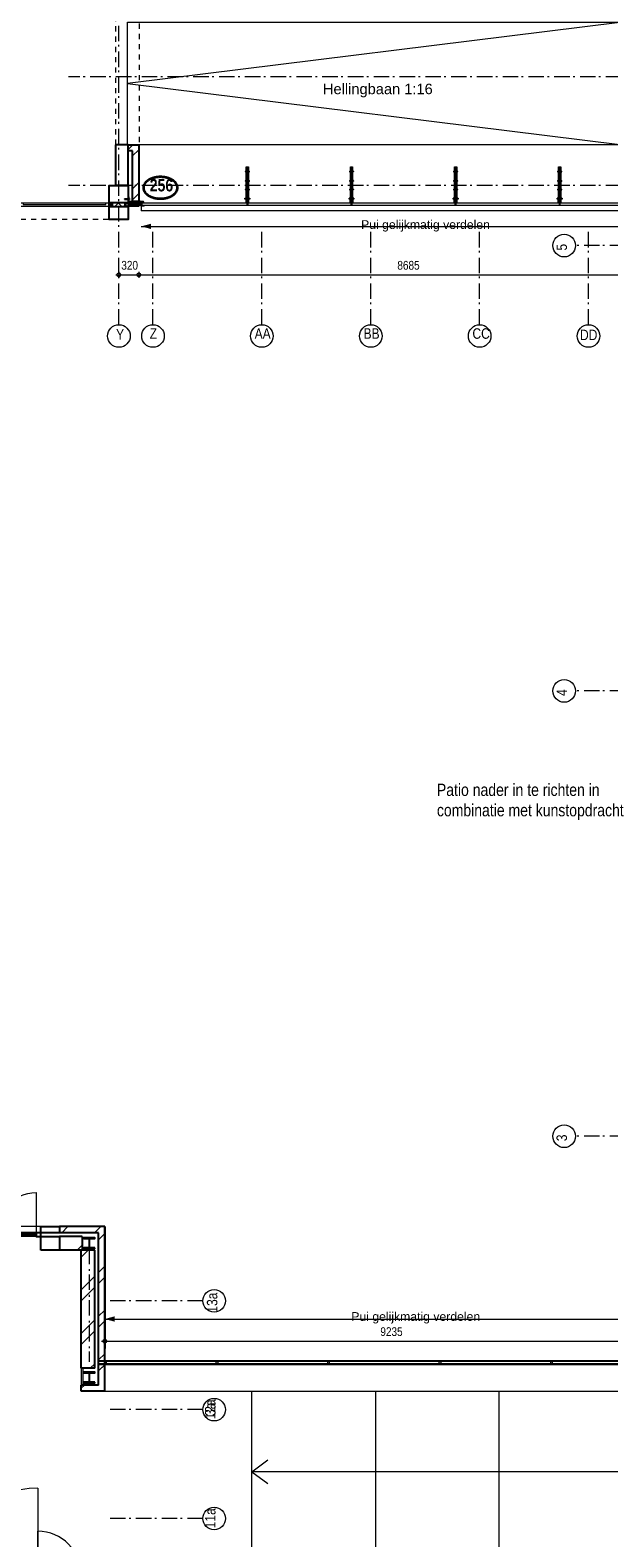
# Model space of a CAD drawing. Header units: millimetres. Extents: x 18442 to 242186, y -49554 to 63508.
# Tile 88 of 175: x 199111 to 208464, y -32851 to -8475. Entities that reach past the tile are written whole.
import ezdxf
from ezdxf.enums import TextEntityAlignment as Align

# ---------------------------------------------------------------- set-up
doc = ezdxf.new("R2010")
doc.units = ezdxf.units.MM
doc.header["$LTSCALE"] = 400
doc.header["$PDMODE"] = 1
doc.header["$PDSIZE"] = 15
for name, pattern in [('STYLE_01', [0.416641, 0.208282, -0.208359]), ('STYLE_02', [0.694427, 0.486069, -0.208359]), ('STYLE_06', [1.041641, 0.625, -0.208282, 0.069427, -0.138931]), ('STYLE_21', [0.138889, 0.069444, -0.069444])]:
    doc.linetypes.add(name, pattern=pattern)
for name, color, linetype, lineweight in [('Buitenkozijnen', 140, 'Continuous', 15), ('Detailaanduiding', 5, 'Continuous', 70), ('Dimension-Buitengevel', 92, 'Continuous', 25), ('Interieur-vaste inrichting', 140, 'Continuous', 15), ('Lijn-afbreek', 140, 'STYLE_06', 15), ('Lijn-stramien', 92, 'STYLE_06', 9), ('mat-baksteen', 5, 'Continuous', 25), ('mat-bekleding-vert', 43, 'Continuous', 9), ('mat-beton (ihwg)', 5, 'Continuous', 25), ('mat-glas-hor', 140, 'Continuous', 15), ('mat-glas-vert', 140, 'Continuous', 15), ('mat-isolatie', 140, 'Continuous', 15), ('mat-multiplex-vert', 140, 'Continuous', 15), ('mat-naaldhout', 140, 'Continuous', 15), ('mat-staal', 5, 'Continuous', 25), ('mat-staal_zink', 140, 'Continuous', 15), ('None', 7, 'Continuous', 9), ('Tekst', 140, 'Continuous', 15)]:
    doc.layers.add(name, color=color, linetype=linetype, lineweight=lineweight)
doc.styles.add('Abadi MT Condensed Light', font='txt', dxfattribs={"height": 176.388889})
doc.styles.add('Arial', font='arial.ttf', dxfattribs={"height": 176.388889})
doc.styles.add('Arial Narrow', font='ARIALN.TTF', dxfattribs={"height": 211.666667})
doc.styles.add('Arial Narrow (bold)', font='ARIALNB.TTF', dxfattribs={"height": 172.861111})
doc.styles.get("Standard").update_dxf_attribs({"font": 'arial.ttf'})

# ---------------------------------------------------------------- blocks, each defined once
blk = doc.blocks.new('*X460')
at = {"layer": 'None', "lineweight": 9}
for p, q in [((20541, -22062), (20652, -21950)), ((20541, -22592), (20761, -22372)), ((20541, -22769), (20761, -22549)), ((20541, -23300), (20761, -23080)), ((20541, -23476), (20761, -23256)), ((20688, -23860), (20761, -23787))]:
    blk.add_line(p, q, dxfattribs=at)
blk = doc.blocks.new('*U937')
at = {"layer": 'None', "color": 43, "linetype": 'Continuous', "lineweight": 9}
for p, q in [((23301, -25533), (23560, -25341)), ((29291, -25533), (23301, -25533)), ((23301, -25533), (23560, -25724))]:
    blk.add_line(p, q, dxfattribs=at)
blk = doc.blocks.new('*U938')
at = {"layer": 'None', "color": 43, "linetype": 'Continuous', "lineweight": 9}
for points in [[(23301, -24233), (25298, -24233), (25298, -26833), (23301, -26833)], [(27294, -24233), (29291, -24233), (29291, -26833), (27294, -26833)]]:
    blk.add_lwpolyline(points, close=True, dxfattribs=at)
at = {"layer": 'None', "color": 7}
blk.add_blockref('*U937', (0, 0), dxfattribs=at)
blk = doc.blocks.new('Kolom 380x300')
at = {"layer": 'mat-beton (ihwg)', "lineweight": 25}
for points in [[(-126, 150), (94, 150), (94, -150), (-126, -150)], [(154, 150), (254, 150), (254, -150), (154, -150)]]:
    blk.add_lwpolyline(points, close=True, dxfattribs=at)
blk = doc.blocks.new('*X1043')
at = {"layer": 'None', "lineweight": 9}
blk.add_line((20476, -21950), (20556, -21870), dxfattribs=at)
blk = doc.blocks.new('*X1044')
at = {"layer": 'None', "lineweight": 9}
for p, q in [((20226, -21670), (20326, -21570)), ((20756, -21670), (20856, -21570))]:
    blk.add_line(p, q, dxfattribs=at)
blk = doc.blocks.new('*X1178')
at = {"layer": 'None', "lineweight": 9}
for p, q in [((20821, -21782), (20921, -21682)), ((20821, -22312), (20921, -22212)), ((20821, -22489), (20921, -22389)), ((20821, -23020), (20921, -22920)), ((20821, -23196), (20921, -23096)), ((20821, -23727), (20921, -23627)), ((20853, -23872), (20921, -23803))]:
    blk.add_line(p, q, dxfattribs=at)
blk = doc.blocks.new('*X1196')
at = {"layer": 'None', "lineweight": 9}
for p, q in [((20821, -21782), (20921, -21682)), ((20821, -22312), (20921, -22212)), ((20821, -22489), (20921, -22389)), ((20821, -23020), (20921, -22920)), ((20821, -23196), (20921, -23096)), ((20821, -23727), (20921, -23627)), ((20821, -23903), (20921, -23803))]:
    blk.add_line(p, q, dxfattribs=at)
blk = doc.blocks.new('*X1197')
at = {"layer": 'None', "lineweight": 9}
for p, q in [((20821, -21782), (20921, -21682)), ((20821, -22312), (20921, -22212)), ((20821, -22489), (20921, -22389)), ((20821, -23020), (20921, -22920)), ((20821, -23196), (20921, -23096)), ((20821, -23727), (20921, -23627)), ((20853, -23872), (20921, -23803))]:
    blk.add_line(p, q, dxfattribs=at)
blk = doc.blocks.new('*X1226')
at = {"layer": 'None', "lineweight": 9}
for p, q in [((20821, -21782), (20921, -21682)), ((20821, -22312), (20921, -22212)), ((20821, -22489), (20921, -22389)), ((20821, -23020), (20921, -22920)), ((20821, -23196), (20921, -23096)), ((20821, -23727), (20921, -23627)), ((20853, -23872), (20921, -23803))]:
    blk.add_line(p, q, dxfattribs=at)
blk = doc.blocks.new('*X1265')
at = {"layer": 'None', "lineweight": 25}
for p, q in [((-65, 76), (-56, 86)), ((56, -86), (65, -76))]:
    blk.add_line(p, q, dxfattribs=at)
at = {"layer": 'None', "lineweight": 9}
for p, q in [((-3, -3), (3, 3)), ((76, 76), (86, 86)), ((-86, -86), (-76, -76))]:
    blk.add_line(p, q, dxfattribs=at)
blk = doc.blocks.new('*U1266')
at = {"layer": 'None', "color": 92, "linetype": 'Continuous', "lineweight": 25, "flags": 128}
blk.add_lwpolyline([(90, -76), (18, -76, -0.4142136), (3, -61), (3, 61, -0.4142136), (18, 76), (90, 76), (90, 85.5), (-90, 85.5), (-90, 76), (-18, 76, -0.4142136), (-3, 61), (-3, -61, -0.4142136), (-18, -76), (-90, -76), (-90, -85.5), (90, -85.5)], format="xyb", close=True, dxfattribs=at)
at = {"layer": 'None', "color": 92}
blk.add_blockref('*X1265', (0, 0), dxfattribs=at)
blk = doc.blocks.new('*U1059')
at = {"layer": 'Buitenkozijnen', "lineweight": 15}
for p, q in [((-1460, 60), (-1460, 0)), ((0, 60), (-1460, 60)), ((0, 0), (-1460, 0)), ((0, 60), (0, 0))]:
    blk.add_line(p, q, dxfattribs=at)
blk = doc.blocks.new('Gevelpui best vlucht 1460')
at = {"layer": 'Buitenkozijnen', "color": 140, "linetype": 'Continuous', "lineweight": 15}
for p, q in [((-1380, -650), (-1380, 0)), ((-80, -650), (-80, 0))]:
    blk.add_line(p, q, dxfattribs=at)
at = {"layer": 'Buitenkozijnen', "color": 43, "linetype": 'Continuous', "lineweight": 9}
blk.add_line((0, -100), (-1460, -100), dxfattribs=at)
at = {"layer": 'Buitenkozijnen', "color": 92, "lineweight": 25}
for points in [[(-1380, 60), (-1380, 0), (-1460, 0), (-1460, 60)], [(0, 60), (0, 0), (-80, 0), (-80, 60)]]:
    blk.add_lwpolyline(points, close=True, dxfattribs=at)
at = {"layer": 'Buitenkozijnen', "color": 92, "linetype": 'Continuous', "lineweight": 25}
for points in [[(-1380, 30), (-730, 30), (-730, 0), (-1380, 0)], [(-730, 30), (-80, 30), (-80, 0), (-730, 0)]]:
    blk.add_lwpolyline(points, close=True, dxfattribs=at)
at = {"layer": 'Buitenkozijnen', "color": 140, "linetype": 'Continuous', "lineweight": 15}
for centre, start, end in [((-1380, 0), 270, 0), ((-80, 0), 180, 270)]:
    blk.add_arc(centre, 650, start, end, dxfattribs=at)
at = {"layer": 'Buitenkozijnen'}
blk.add_blockref('*U1059', (0, 0), dxfattribs=at)
blk = doc.blocks.new('*X1377')
at = {"layer": 'None', "lineweight": 5}
for p, q in [((20991, -5030), (21002, -5020)), ((21083, -5080), (21143, -5020)), ((21224, -5080), (21284, -5020))]:
    blk.add_line(p, q, dxfattribs=at)
at = {"layer": 'None', "lineweight": 13}
for p, q in [((20998, -5020), (21058, -5080)), ((21140, -5020), (21200, -5080)), ((21281, -5020), (21301, -5040))]:
    blk.add_line(p, q, dxfattribs=at)
blk = doc.blocks.new('*U1378')
at = {"layer": 'mat-isolatie', "lineweight": 15}
blk.add_lwpolyline([(21301, -5080), (20991, -5080), (20991, -5020), (21301, -5020)], close=True, dxfattribs=at)
at = {"layer": 'None', "color": 92, "linetype": 'Continuous', "lineweight": 25}
for points in [[(21039, -5080), (20991, -5080), (20991, -5020), (21039, -5020)], [(21301, -5080), (21253, -5080), (21253, -5020), (21301, -5020)]]:
    blk.add_lwpolyline(points, close=True, dxfattribs=at)
at = {"layer": 'mat-isolatie'}
blk.add_blockref('*X1377', (0, 0), dxfattribs=at)
blk = doc.blocks.new('*U1379')
at = {"layer": 'mat-beton (ihwg)', "lineweight": 25}
blk.add_lwpolyline([(21301, -4740), (21301, -5020), (20991, -5020), (20991, -4740)], close=True, dxfattribs=at)
at = {"layer": 'None', "color": 92, "linetype": 'Continuous', "lineweight": 5}
blk.add_point((21146, -5040), dxfattribs=at)
blk = doc.blocks.new('*U1380')
at = {"layer": 'mat-beton (ihwg)', "lineweight": 25}
blk.add_lwpolyline([(21301, -5080), (21301, -5290), (20991, -5290), (20991, -5080)], close=True, dxfattribs=at)
at = {"layer": 'mat-beton (ihwg)', "color": 8}
blk.add_blockref('*U1379', (0, 0), dxfattribs=at)
at = {"layer": 'None', "color": 7}
blk.add_blockref('*U1378', (0, 0), dxfattribs=at)
blk = doc.blocks.new('*U337')
at = {"layer": 'None', "color": 8, "linetype": 'Continuous', "lineweight": 5, "flags": 128}
blk.add_lwpolyline([(0, 0, 0.46217), (3, 3), (1, 17, -0.46217), (3, 20, -0.46217), (6, 17), (4, 3, 0.46217), (6, 0, 0.46217), (9, 3), (7, 17, -0.46217), (10, 20, -0.46217), (12, 17), (10, 3, 0.46217), (13, 0, 0.46217), (16, 3), (14, 17, -0.46217), (16, 20, -0.46217), (19, 17), (17, 3, 0.46217), (19, 0, 0.46217)], format="xyb", dxfattribs=at)
blk = doc.blocks.new('*U338')
at = {"layer": 'mat-multiplex-vert', "lineweight": 15}
blk.add_lwpolyline([(1440, -40), (1452, -40), (1452, -100), (1440, -100)], close=True, dxfattribs=at)
at = {"layer": 'mat-naaldhout', "lineweight": 15}
for points in [[(1452, -40), (1472, -40), (1472, -60), (1452, -60)], [(1452, -80), (1472, -80), (1472, -100), (1452, -100)]]:
    blk.add_lwpolyline(points, close=True, dxfattribs=at)
blk = doc.blocks.new('*U339')
at = {"layer": 'None', "color": 8, "linetype": 'Continuous', "lineweight": 5, "flags": 128}
blk.add_lwpolyline([(0, 0, 0.46217), (3, 3), (1, 17, -0.46217), (3, 20, -0.46217), (6, 17), (4, 3, 0.46217), (6, 0, 0.46217), (9, 3), (7, 17, -0.46217), (10, 20, -0.46217), (12, 17), (10, 3, 0.46217), (13, 0, 0.46217), (16, 3), (14, 17, -0.46217), (16, 20, -0.46217), (19, 17), (17, 3, 0.46217), (19, 0, 0.46217)], format="xyb", dxfattribs=at)
blk = doc.blocks.new('*X340')
at = {"layer": 'None', "lineweight": 5}
blk.add_line((0, -100), (0, -40), dxfattribs=at)
blk = doc.blocks.new('*U341')
at = {"layer": 'mat-multiplex-vert', "lineweight": 15}
blk.add_lwpolyline([(-12, -40), (0, -40), (0, -100), (-12, -100)], close=True, dxfattribs=at)
at = {"layer": 'mat-naaldhout', "lineweight": 15}
for points in [[(-32, -40), (-12, -40), (-12, -60), (-32, -60)], [(-32, -80), (-12, -80), (-12, -100), (-32, -100)]]:
    blk.add_lwpolyline(points, close=True, dxfattribs=at)
at = {"layer": 'mat-multiplex-vert'}
blk.add_blockref('*X340', (0, 0), dxfattribs=at)
blk = doc.blocks.new('*U342')
at = {"layer": 'mat-glas-hor', "lineweight": 15}
blk.add_lwpolyline([(54, -94), (1386, -94), (1386, -74), (54, -74)], close=True, dxfattribs=at)
at = {"layer": 'None', "color": 8, "lineweight": 5}
blk.add_lwpolyline([(1440, -40), (1440, -100), (0, -100), (0, -40)], close=True, dxfattribs=at)
blk = doc.blocks.new('Pui patio')
at = {"layer": 'None', "color": 255, "linetype": 'Continuous', "lineweight": 9}
for points in [[(-32, -100), (0, -100), (0, -40), (-32, -40)], [(1440, -40), (1472, -40), (1472, -100), (1440, -100)]]:
    blk.add_lwpolyline(points, close=True, dxfattribs=at)
at = {"layer": 'mat-staal', "color": 8, "rotation": 90}
blk.add_blockref('*U339', (-12, -80), dxfattribs=at)
at = {"layer": 'mat-staal', "color": 8, "xscale": -1, "rotation": 270}
blk.add_blockref('*U337', (1452, -80), dxfattribs=at)
at = {"layer": 'None', "color": 7}
for name in ['*U341', '*U342', '*U338']:
    blk.add_blockref(name, (0, 0), dxfattribs=at)
blk = doc.blocks.new('*X1381')
at = {"layer": 'None', "lineweight": 9}
for p, q in [((21301, -4155), (21376, -4080)), ((21371, -4261), (21471, -4161)), ((21371, -4792), (21471, -4692)), ((21371, -4968), (21471, -4868))]:
    blk.add_line(p, q, dxfattribs=at)
blk = doc.blocks.new('*U1673')
at = {"layer": 'Dimension-Buitengevel', "color": 43, "insert": (21189, -5958), "char_height": 141.1, "attachment_point": 1, "style": 'Abadi MT Condensed Light'}
blk.add_mtext('320', dxfattribs=at)
blk = doc.blocks.new('*U1677')
at = {"layer": 'Dimension-Buitengevel', "color": 43, "insert": (25376, -23198), "char_height": 141.1, "attachment_point": 1, "style": 'Abadi MT Condensed Light'}
blk.add_mtext('9235', dxfattribs=at)
blk = doc.blocks.new('Taatsdeur 2100')
at = {"layer": 'None', "color": 43, "linetype": 'Continuous', "lineweight": 9}
for p, q in [((1400, 1380), (1400, -720)), ((1400, -1420), (1400, 680))]:
    blk.add_line(p, q, dxfattribs=at)
at = {"layer": 'None', "color": 140, "linetype": 'Continuous', "lineweight": 15}
blk.add_lwpolyline([(0, 0), (2100, 0), (2100, -40), (0, -40)], close=True, dxfattribs=at)
at = {"layer": 'None', "color": 92, "linetype": 'Continuous', "lineweight": 25}
blk.add_circle((1400, -20), 20, dxfattribs=at)
at = {"layer": 'None', "color": 43, "lineweight": 9}
for radius, start, end in [(1400, 90, 180), (700, 0, 90), (1400, 180, 270), (700, 270, 0)]:
    blk.add_arc((1400, -20), radius, start, end, dxfattribs=at)
blk = doc.blocks.new('*U1766')
at = {"layer": 'Lijn-afbreek', "lineweight": 5}
for p, q in [((3497, -24360), (18647, -31210)), ((18647, -24360), (3497, -31210))]:
    blk.add_line(p, q, dxfattribs=at)
at = {"layer": 'Lijn-afbreek', "color": 140, "lineweight": 15}
blk.add_lwpolyline([(3497, -24360), (18647, -24360), (18647, -31210), (3497, -31210)], close=True, dxfattribs=at)
blk = doc.blocks.new('*U1767')
at = {"layer": 'Interieur-vaste inrichting', "linetype": 'STYLE_01', "lineweight": 15}
for p, q in [((11342, -25232), (11334, -24532)), ((11245, -25333), (11237, -24733)), ((11879, -25245), (11879, -25245)), ((17380, -26370), (17739, -25889)), ((17297, -26313), (16908, -26897)), ((17326, -26454), (16993, -26953)), ((17907, -27641), (18300, -27188)), ((17917, -27782), (18441, -27177)), ((4406, -31074), (3719, -30938)), ((4426, -30976), (3935, -30879))]:
    blk.add_line(p, q, dxfattribs=at)
at = {"layer": 'Interieur-vaste inrichting', "lineweight": 15}
blk.add_line((18360, -27108), (18722, -26629), dxfattribs=at)
at = {"layer": 'Interieur-vaste inrichting', "linetype": 'STYLE_01', "lineweight": 15}
for centre, radius, start, end in [((11374, -34532), 10000, 90.2282, 100.1828), ((11374, -34532), 10000, 82.6511, 90.1916), ((11374, -34532), 10000, 72.8011, 82.6511), ((10755, -31518), 6925, 99.5607, 157.9713), ((11374, -34532), 9800, 90.8011, 100.1828), ((10755, -31518), 6725, 99.5607, 157.9713), ((11534, -35149), 10548, 56.9219, 74.7458), ((11374, -34532), 9200, 72.7658, 90.8011), ((11374, -34532), 9300, 82.6511, 90.1916), ((11374, -34532), 9300, 72.8011, 82.6511), ((11534, -35149), 9748, 49.0906, 74.7618), ((11534, -35149), 9848, 56.9219, 74.7458), ((17380, -26370), 614, 325.2373, 53.2186), ((11534, -35149), 10548, 49.0906, 56.8833), ((11860, -34709), 9900, 49.4286, 56.4898), ((18360, -27108), 614, 52.8569, 140.8381), ((11534, -35149), 9848, 49.6725, 56.3295), ((12002, -32162), 8324, 157.0911, 161.0704), ((12002, -32162), 8124, 157.0911, 161.0704), ((13686, -32905), 10159, 160.1976, 168.8398), ((13686, -32905), 9959, 160.1976, 168.2644), ((13686, -32905), 9959, 168.2644, 168.2702), ((13686, -32905), 9859, 168.2586, 168.2702), ((13686, -32905), 9459, 168.234, 168.8398)]:
    blk.add_arc(centre, radius, start, end, dxfattribs=at)
at = {"layer": 'Interieur-vaste inrichting'}
blk.add_blockref('Taatsdeur 2100', (18441, -27177), dxfattribs=at)
at = {"layer": 'Interieur-vaste inrichting', "xscale": -1}
blk.add_blockref('Taatsdeur 2100', (3719, -30898), dxfattribs=at)
at = {"layer": 'None', "color": 7}
blk.add_blockref('*U1766', (0, 0), dxfattribs=at)
at = {"layer": 'Tekst', "color": 140, "insert": (3613, -24455), "char_height": 169.33, "width": 3574.5, "attachment_point": 1, "style": 'Arial'}
blk.add_mtext('exacte vorm gebogen wand n.t.b.', dxfattribs=at)
blk = doc.blocks.new('*U1916')
at = {"layer": 'None', "color": 8, "lineweight": 5}
for p, q in [((21475, -5014), (21515, -5036)), ((21515, -5014), (21475, -5036))]:
    blk.add_line(p, q, dxfattribs=at)
blk.add_lwpolyline([(21475, -5014), (21515, -5014), (21515, -5036), (21475, -5036)], close=True, dxfattribs=at)
blk = doc.blocks.new('*X1917')
at = {"layer": 'None', "lineweight": 25}
for p, q in [((-16, 126), (-6, 136)), ((47, -94), (57, -84))]:
    blk.add_line(p, q, dxfattribs=at)
at = {"layer": 'None', "lineweight": 9}
blk.add_line((-16, -16), (-6, -6), dxfattribs=at)
blk = doc.blocks.new('*U1918')
at = {"layer": 'None', "color": 92, "linetype": 'Continuous', "lineweight": 25, "flags": 128}
blk.add_lwpolyline([(-15.6, -94.5), (-15.6, 155.5), (-13.1, 155.5, -0.4142136), (-5.6, 148), (-5.6, -69.5, 0.4142136), (9.4, -84.5), (66.9, -84.5, -0.4142136), (74.4, -92), (74.4, -94.5)], format="xyb", close=True, dxfattribs=at)
at = {"layer": 'None', "color": 92}
blk.add_blockref('*X1917', (0, 0), dxfattribs=at)
blk = doc.blocks.new('*X1919')
at = {"layer": 'None', "lineweight": 9}
blk.add_line((21521, -5066), (21525, -5062), dxfattribs=at)
blk = doc.blocks.new('ba-bout glaszwaard')
at = {"layer": 'None', "color": 8, "lineweight": 5}
for p, q in [((-11.5, 5), (-9.5, 5)), ((47.5, 5), (45.5, 5)), ((-11.5, -5), (-9.5, -5)), ((47.5, -5), (45.5, -5))]:
    blk.add_line(p, q, dxfattribs=at)
at = {"layer": 'None', "color": 8, "linetype": 'Continuous', "lineweight": 5}
for p, q in [((-2.5, 3), (-8.5, 3)), ((38.5, 3), (44.5, 3)), ((-2.5, -3), (-8.5, -3)), ((38.5, -3), (44.5, -3))]:
    blk.add_line(p, q, dxfattribs=at)
at = {"layer": 'None', "color": 8, "linetype": 'STYLE_21', "lineweight": 5}
blk.add_lwpolyline([(-11.5, 2.5), (47.5, 2.5), (47.5, -2.5), (-11.5, -2.5)], close=True, dxfattribs=at)
at = {"layer": 'None', "color": 8, "linetype": 'Continuous', "lineweight": 5, "flags": 128}
for points in [[(-1.5, 6, 0.4142136), (-2.5, 7), (-8.5, 7, 0.4142136), (-9.5, 6), (-9.5, -6, 0.4142136), (-8.5, -7), (-2.5, -7, 0.4142136), (-1.5, -6)], [(37.5, 6, -0.4142136), (38.5, 7), (44.5, 7, -0.4142136), (45.5, 6), (45.5, -6, -0.4142136), (44.5, -7), (38.5, -7, -0.4142136), (37.5, -6)]]:
    blk.add_lwpolyline(points, format="xyb", close=True, dxfattribs=at)
at = {"layer": 'None', "color": 8, "linetype": 'Continuous', "lineweight": 5}
for points in [[(-1.5, 9), (-0.5, 9), (-0.5, -9), (-1.5, -9)], [(36.5, 9), (37.5, 9), (37.5, -9), (36.5, -9)]]:
    blk.add_lwpolyline(points, close=True, dxfattribs=at)
at = {"layer": 'None', "color": 8, "lineweight": 5}
for centre, start, end in [((-11.5, 0), 90, 270), ((47.5, 0), 270, 90)]:
    blk.add_arc(centre, 5, start, end, dxfattribs=at)
at = {"layer": 'None', "color": 8, "linetype": 'Continuous', "lineweight": 5}
for centre, start, end in [((-8.5, 4), 180, 270), ((-8.5, 2), 90, 180), ((-2.5, 4), 270, 0), ((-2.5, 2), 0, 90), ((38.5, 4), 180, 270), ((38.5, 2), 90, 180), ((44.5, 4), 270, 0), ((44.5, 2), 0, 90), ((-8.5, -2), 180, 270), ((-8.5, -4), 90, 180), ((-2.5, -4), 0, 90), ((38.5, -4), 90, 180), ((44.5, -2), 270, 0), ((44.5, -4), 0, 90)]:
    blk.add_arc(centre, 1, start, end, dxfattribs=at)
blk = doc.blocks.new('*U1921')
at = {"layer": 'None', "color": 8, "linetype": 'Continuous', "lineweight": 5, "flags": 128}
blk.add_lwpolyline([(0, 0, 0.473285), (10, 12), (2, 48, -0.473285), (12, 60, -0.473285), (22, 48), (14, 12, 0.473285), (24, 0, 0.473285), (34, 12), (26, 48, -0.473285), (36, 60, -0.473285), (46, 48), (38, 12, 0.473285), (48, 0, 0.473285), (58, 12), (50, 48, -0.473285), (60, 60, -0.473285), (70, 48), (62, 12, 0.473285), (72, 0, 0.473285), (82, 12), (74, 48, -0.473285), (84, 60, -0.473285), (94, 48), (86, 12, 0.473285), (96, 0, 0.473285), (106, 12), (98, 48, -0.473285), (108, 60, -0.473285), (118, 48), (110, 12, 0.473285), (120, 0, 0.473285), (130, 12), (122, 48, -0.473285), (132, 60, -0.473285), (142, 48), (134, 12, 0.473285), (144, 0, 0.473285), (154, 12), (146, 48, -0.473285), (156, 60, -0.473285), (166, 48), (158, 12, 0.473285), (168, 0, 0.473285)], format="xyb", dxfattribs=at)
blk = doc.blocks.new('*U1922')
at = {"layer": 'None', "color": 8, "linetype": 'Continuous', "lineweight": 5, "flags": 128}
blk.add_lwpolyline([(0, 0, 0.464172), (3, 3), (1, 17, -0.464172), (3, 20, -0.464172), (6, 17), (4, 3, 0.464172), (7, 0, 0.464172), (10, 3), (7, 17, -0.464172), (10, 20, -0.464172), (13, 17), (11, 3, 0.464172), (14, 0, 0.464172), (16, 3), (14, 17, -0.464172), (17, 20, -0.464172), (20, 17), (17, 3, 0.464172), (20, 0, 0.464172), (23, 3), (21, 17, -0.464172), (24, 20, -0.464172), (26, 17), (24, 3, 0.464172), (27, 0, 0.464172), (30, 3), (28, 17, -0.464172), (30, 20, -0.464172), (33, 17), (31, 3, 0.464172), (34, 0, 0.464172), (37, 3), (34, 17, -0.464172), (37, 20, -0.464172), (40, 17), (38, 3, 0.464172), (41, 0, 0.464172), (43, 3), (41, 17, -0.464172), (44, 20, -0.464172), (47, 17), (45, 3, 0.464172), (47, 0, 0.464172)], format="xyb", dxfattribs=at)
blk = doc.blocks.new('*U1923')
at = {"layer": 'None', "color": 8, "linetype": 'Continuous', "lineweight": 5}
for p, q in [((21313, -4952), (21322, -4952)), ((21313, -4962), (21322, -4962))]:
    blk.add_line(p, q, dxfattribs=at)
at = {"layer": 'None', "color": 8, "linetype": 'Continuous', "lineweight": 5, "flags": 128}
blk.add_lwpolyline([(21313, -4965, 0.414214), (21314, -4966), (21320, -4966, 0.414214), (21322, -4965), (21322, -4949, 0.414214), (21320, -4947), (21314, -4947, 0.414214), (21313, -4949)], format="xyb", close=True, dxfattribs=at)
at = {"layer": 'None', "color": 8, "linetype": 'Continuous', "lineweight": 5}
for centre, start, end in [((21314, -4950), 180, 270), ((21314, -4953), 90, 180), ((21314, -4960), 180, 270), ((21314, -4963), 90, 180), ((21320, -4950), 270, 0), ((21320, -4953), 0, 90), ((21320, -4960), 270, 0), ((21320, -4963), 0, 90)]:
    blk.add_arc(centre, 1.5, start, end, dxfattribs=at)
blk = doc.blocks.new('*U1924')
at = {"layer": 'None', "color": 8, "linetype": 'STYLE_21', "lineweight": 5, "flags": 128}
for points in [[(21322, -4953), (21307, -4953)], [(21307, -4961), (21322, -4961), (21322, -4953)]]:
    blk.add_lwpolyline(points, dxfattribs=at)
at = {"layer": 'None', "color": 8, "linetype": 'Continuous', "lineweight": 5}
for points in [[(21311, -4946), (21313, -4946), (21313, -4968), (21311, -4968)], [(21322, -4953), (21325, -4953), (21325, -4961), (21322, -4961)]]:
    blk.add_lwpolyline(points, close=True, dxfattribs=at)
at = {"layer": 'None', "color": 7}
blk.add_blockref('*U1923', (0, 0), dxfattribs=at)
blk = doc.blocks.new('*U1925')
at = {"layer": 'None', "color": 8, "linetype": 'STYLE_02', "lineweight": 5}
for p, q in [((21241, -4951), (21291, -4951)), ((21241, -4963), (21291, -4963))]:
    blk.add_line(p, q, dxfattribs=at)
at = {"layer": 'None', "color": 8, "linetype": 'STYLE_21', "lineweight": 5, "flags": 128}
for points in [[(21241, -4953), (21307, -4953)], [(21307, -4961), (21241, -4961), (21241, -4953)]]:
    blk.add_lwpolyline(points, dxfattribs=at)
at = {"layer": 'None', "color": 7}
blk.add_blockref('*U1924', (0, 0), dxfattribs=at)
blk = doc.blocks.new('*U1926')
at = {"layer": 'mat-staal_zink', "lineweight": 15, "flags": 128}
blk.add_lwpolyline([(21515, -5036), (21473, -5036, 0.414214), (21471, -5038), (21471, -5072, -0.414214), (21467, -5076), (21253, -5076), (21253, -5074), (21467, -5074, 0.414214), (21469, -5072), (21469, -5038, -0.414214), (21473, -5034), (21515, -5034)], format="xyb", close=True, dxfattribs=at)
blk = doc.blocks.new('*X1997')
at = {"layer": 'None', "lineweight": 9}
blk.add_line((20541, -24183), (20592, -24133), dxfattribs=at)
blk = doc.blocks.new('*U2022')
at = {"layer": 'Dimension-Buitengevel', "color": 43, "insert": (25651, -5958), "char_height": 141.1, "attachment_point": 1, "style": 'Abadi MT Condensed Light'}
blk.add_mtext('8685', dxfattribs=at)
blk = doc.blocks.new('Detail')
at = {"layer": 'Detailaanduiding', "color": 1, "linetype": 'Continuous', "lineweight": 35}
blk.add_open_spline([(-134, 154), (-70, 177), (77, 177), (141, 154), (205, 130), (242, 90), (278, 49), (278, 2), (278, -45), (242, -85), (205, -126), (141, -149), (77, -173), (-70, -173), (-134, -149), (-198, -126), (-235, -85), (-272, -45), (-272, 2), (-272, 49), (-235, 90), (-198, 130), (-134, 154)], degree=2, knots=[0, 0, 0, 0.097932, 0.195864, 0.195864, 0.280023, 0.280023, 0.347931, 0.347931, 0.415846, 0.415846, 0.5, 0.5, 0.597932, 0.695864, 0.695864, 0.780023, 0.780023, 0.847931, 0.847931, 0.915846, 0.915846, 1, 1, 1], dxfattribs=at)
at = {"layer": 'Detailaanduiding', "style": 'Arial Narrow (bold)'}
blk.add_attdef('Detail', text='', height=198, dxfattribs=at).set_placement((-170, 142), align=Align.TOP_LEFT)
at = {"layer": 'None', "color": 0, "flags": 1}
blk.add_attdef('Fragment', (-272, -528), '', height=198, dxfattribs=at)
blk = doc.blocks.new('*X2103')
at = {"layer": 'None', "lineweight": 25}
for p, q in [((-65, 76), (-56, 86)), ((56, -86), (65, -76))]:
    blk.add_line(p, q, dxfattribs=at)
at = {"layer": 'None', "lineweight": 9}
for p, q in [((-3, -3), (3, 3)), ((76, 76), (86, 86)), ((-86, -86), (-76, -76))]:
    blk.add_line(p, q, dxfattribs=at)
blk = doc.blocks.new('*U2104')
at = {"layer": 'None', "color": 92, "linetype": 'Continuous', "lineweight": 25, "flags": 128}
blk.add_lwpolyline([(90, -76), (18, -76, -0.4142136), (3, -61), (3, 61, -0.4142136), (18, 76), (90, 76), (90, 85.5), (-90, 85.5), (-90, 76), (-18, 76, -0.4142136), (-3, 61), (-3, -61, -0.4142136), (-18, -76), (-90, -76), (-90, -85.5), (90, -85.5)], format="xyb", close=True, dxfattribs=at)
at = {"layer": 'None', "color": 92}
blk.add_blockref('*X2103', (0, 0), dxfattribs=at)
blk = doc.blocks.new('kast 1a (2D)')
at = {"layer": 'None', "linetype": 'Continuous', "lineweight": 5}
blk.add_point((0, 0), dxfattribs=at)
blk = doc.blocks.new('kast 1 (2D)')
at = {"layer": 'None', "linetype": 'Continuous', "lineweight": 5}
blk.add_point((0, 0), dxfattribs=at)
blk = doc.blocks.new('*U2184')
at = {"layer": 'None', "color": 7}
for name, rotation in [('kast 1a (2D)', 67.71606848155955), ('kast 1a (2D)', 69.3828538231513), ('kast 1 (2D)', 71.04963916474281), ('kast 1 (2D)', 72.71642450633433), ('kast 1 (2D)', 74.38320984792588), ('kast 1 (2D)', 76.04999518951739)]:
    blk.add_blockref(name, (23285, -8020), dxfattribs=dict(at, rotation=rotation))
blk = doc.blocks.new('*U2234')
at = {"layer": 'None', "color": 8, "lineweight": 5}
for p, q in [((-16, -507), (-14, -507)), ((-16, -517), (-14, -517)), ((52, -507), (50, -507)), ((52, -517), (50, -517))]:
    blk.add_line(p, q, dxfattribs=at)
at = {"layer": 'None', "color": 8, "linetype": 'Continuous', "lineweight": 5}
for p, q in [((-6, -509), (-12, -509)), ((-6, -515), (-12, -515)), ((42, -509), (48, -509)), ((42, -515), (48, -515))]:
    blk.add_line(p, q, dxfattribs=at)
for points in [[(-22, -503), (-4, -503), (-4, -521), (-22, -521)], [(-6, -503), (-4, -503), (-4, -521), (-6, -521)], [(40, -503), (58, -503), (58, -521), (40, -521)], [(40, -503), (42, -503), (42, -521), (40, -521)]]:
    blk.add_lwpolyline(points, close=True, dxfattribs=at)
at = {"layer": 'None', "color": 8, "linetype": 'STYLE_21', "lineweight": 5}
blk.add_lwpolyline([(-16, -510), (52, -510), (52, -515), (-16, -515)], close=True, dxfattribs=at)
at = {"layer": 'None', "color": 8, "linetype": 'Continuous', "lineweight": 5, "flags": 128}
for points in [[(-6, -506, 0.414214), (-6, -505), (-12, -505, 0.414214), (-14, -506), (-14, -518, 0.414214), (-12, -519), (-6, -519, 0.414214), (-6, -518)], [(42, -506, -0.414214), (42, -505), (48, -505, -0.414214), (50, -506), (50, -518, -0.414214), (48, -519), (42, -519, -0.414214), (42, -518)]]:
    blk.add_lwpolyline(points, format="xyb", close=True, dxfattribs=at)
at = {"layer": 'None', "color": 8, "lineweight": 5}
for centre, start, end in [((-16, -512), 90, 270), ((52, -512), 270, 90)]:
    blk.add_arc(centre, 5, start, end, dxfattribs=at)
at = {"layer": 'None', "color": 8, "linetype": 'Continuous', "lineweight": 5}
for centre, start, end in [((-12, -508), 180, 270), ((-12, -510), 90, 180), ((-12, -514), 180, 270), ((-12, -516), 90, 180), ((-6, -508), 270, 0), ((-6, -510), 0, 90), ((-6, -516), 0, 90), ((42, -508), 180, 270), ((42, -510), 90, 180), ((42, -516), 90, 180), ((48, -508), 270, 0), ((48, -510), 0, 90), ((48, -514), 270, 0), ((48, -516), 0, 90)]:
    blk.add_arc(centre, 1, start, end, dxfattribs=at)
blk = doc.blocks.new('*U2235')
at = {"layer": 'mat-glas-vert', "lineweight": 15}
blk.add_lwpolyline([(10, 0), (26, 0), (26, -550), (10, -550)], close=True, dxfattribs=at)
at = {"layer": 'None', "color": 8, "lineweight": 5}
for points in [[(0, 0), (10, 0), (10, -550), (0, -550)], [(26, 0), (36, 0), (36, -550), (26, -550)], [(-4, -577), (13, -577), (13, -580), (-4, -580)], [(18, -619), (13, -620), (13, -580), (18, -581), (23, -580), (23, -620)], [(23, -577), (40, -577), (40, -580), (23, -580)]]:
    blk.add_lwpolyline(points, close=True, dxfattribs=at)
at = {"layer": 'None', "color": 43, "lineweight": 9}
for points in [[(13, -577), (-4, -577), (-4, -490), (-1, -490), (-1, -574), (13, -574)], [(23, -577), (40, -577), (40, -490), (37, -490), (37, -574), (23, -574)]]:
    blk.add_lwpolyline(points, close=True, dxfattribs=at)
at = {"layer": 'None', "color": 140, "lineweight": 15}
blk.add_lwpolyline([(0, -550), (36, -550), (36, -565), (0, -565)], close=True, dxfattribs=at)
at = {"layer": 'None', "color": 8}
for p in [(0, -75), (0, -227), (0, -366)]:
    blk.add_blockref('ba-bout glaszwaard', p, dxfattribs=at)
at = {"layer": 'None', "color": 7}
blk.add_blockref('*U2234', (0, 0), dxfattribs=at)
blk = doc.blocks.new('glazen vin')
at = {"layer": 'None', "color": 7}
blk.add_blockref('*U2235', (0, 0), dxfattribs=at)
blk = doc.blocks.new('*U2473')
at = {"layer": 'None', "color": 43, "linetype": 'Continuous', "lineweight": 9}
for centre in [(28347, -5710), (28347, -12910), (28347, -20110)]:
    blk.add_circle(centre, 183, dxfattribs=at)
at = {"layer": 'None', "color": 43, "char_height": 169, "width": 160.91, "attachment_point": 1, "rotation": 90, "style": 'Arial Narrow'}
for s, insert in [('5', (28223, -5790)), ('4', (28223, -12990)), ('3', (28223, -20190))]:
    blk.add_mtext(s, dxfattribs=dict(at, insert=insert))

msp = doc.modelspace()

# ---------------------------------------------------------------- linework, layer by layer
at = {"layer": 'Buitenkozijnen', "color": 140, "linetype": 'Continuous', "lineweight": 15}
for p, q in [((200915.7849, -11266.34159), (209370.7849, -11266.34159)), ((200915.7849, -11306.34159), (200915.7849, -11266.34159)), ((200915.7849, -11266.34159), (209370.7849, -11266.34159)), ((200915.7849, -11306.34159), (200915.7849, -11266.34159)), ((200915.7849, -11306.34159), (209370.7849, -11306.34159)), ((200915.7849, -11306.34159), (209370.7849, -11306.34159)), ((200215.7849, -29993.38115), (209350.7849, -29993.38115)), ((200215.7849, -30033.38115), (200215.7849, -29993.38115)), ((200215.7849, -30033.38115), (209390.7849, -30033.38115))]:
    msp.add_line(p, q, dxfattribs=at)
at = {"layer": 'Buitenkozijnen', "color": 8, "linetype": 'Continuous', "lineweight": 5}
for p, q in [((200215.7849, -29981.18115), (209349.76609, -29981.18115)), ((200215.7849, -30046.18115), (200215.7849, -29981.18115)), ((200215.7849, -30046.18115), (209389.76609, -30046.18115))]:
    msp.add_line(p, q, dxfattribs=at)
at = {"layer": 'Dimension-Buitengevel', "color": 43, "linetype": 'Continuous', "lineweight": 9}
for p, q in [((200495.7849, -12430.38115), (200545.7849, -12430.38115)), ((200545.7849, -12380.38115), (200545.7849, -12480.38115)), ((200545.7849, -12430.38115), (200865.7849, -12430.38115)), ((200815.7849, -12430.38115), (200865.7849, -12430.38115)), ((200865.7849, -12380.38115), (200865.7849, -12480.38115)), ((200865.7849, -12380.38115), (200865.7849, -12480.38115)), ((200865.7849, -12430.38115), (200915.7849, -12430.38115)), ((200865.7849, -12430.38115), (209550.7849, -12430.38115)), ((200265.7849, -29670.88115), (200315.7849, -29670.88115)), ((200315.7849, -29720.88115), (200315.7849, -29620.88115)), ((200315.7849, -29670.88115), (209550.7849, -29670.88115))]:
    msp.add_line(p, q, dxfattribs=at)
at = {"layer": 'Dimension-Buitengevel', "color": 43, "lineweight": 9}
for centre in [(200545.7849, -12430.38115), (200865.7849, -12430.38115), (200865.7849, -12430.38115), (200315.7849, -29670.88115)]:
    msp.add_circle(centre, 29.99817, dxfattribs=at)
at = {"layer": 'Lijn-stramien', "lineweight": 9}
msp.add_line((200065.7849, -28173.88115), (200065.7849, -30002.88115), dxfattribs=at)
at = {"layer": 'mat-baksteen', "lineweight": 25}
for p, q in [((199585.7849, -27818.38115), (199585.7849, -27918.38115)), ((200315.7849, -27818.38115), (199585.7849, -27818.38115)), ((200215.7849, -27918.38115), (199585.7849, -27918.38115)), ((199585.7849, -27978.42178), (199585.7849, -28198.42178)), ((199950.7849, -27978.42178), (199585.7849, -27978.42178)), ((199950.7849, -27978.42178), (199950.7849, -28198.42178)), ((200215.7849, -30088.38115), (200215.7849, -27918.38115)), ((200215.7849, -30380.88115), (200215.7849, -27918.38115)), ((200215.7849, -30088.38115), (200215.7849, -27918.38115)), ((200215.7849, -30088.38115), (200215.7849, -27918.38115)), ((200315.7849, -30188.38115), (200315.7849, -27818.38115)), ((200315.7849, -30480.88115), (200315.7849, -27818.38115)), ((200315.7849, -30188.38115), (200315.7849, -27818.38115)), ((200315.7849, -30188.38115), (200315.7849, -27818.38115)), ((199950.7849, -28198.42178), (199585.7849, -28198.42178)), ((200155.74426, -28198.88071), (199935.74426, -28198.88071)), ((199935.74426, -30108.38115), (199935.74426, -28198.88071)), ((200155.74426, -30108.38115), (200155.74426, -28198.88071)), ((200155.74426, -30108.38115), (199935.74426, -30108.38115)), ((200155.7849, -30380.88115), (199935.7849, -30380.88115)), ((199935.7849, -30480.88115), (199935.7849, -30380.88115)), ((200215.7849, -30380.88115), (200155.7849, -30380.88115)), ((200315.7849, -30480.88115), (199935.7849, -30480.88115))]:
    msp.add_line(p, q, dxfattribs=at)
msp.add_lwpolyline([(200765.7849, -10428.38115), (200695.7849, -10428.38115), (200695.7849, -10328.38115), (200865.7849, -10328.38115), (200865.7849, -11244.38115), (200765.7849, -11244.38115)], close=True, dxfattribs=at)
at = {"layer": 'mat-bekleding-vert', "color": 140, "lineweight": 15}
for p, q in [((199935.76822, -30108.38345), (199960.76822, -30108.37885)), ((199935.76822, -30108.38345), (199935.81844, -30380.88345)), ((199960.76822, -30108.37885), (199960.81844, -30380.87885)), ((199935.81844, -30380.88345), (199960.81844, -30380.87885))]:
    msp.add_line(p, q, dxfattribs=at)
at = {"layer": 'mat-beton (ihwg)', "lineweight": 25}
for p, q in [((200695.7849, -10328.38115), (200495.7849, -10328.38115)), ((200495.7849, -10988.38115), (200495.7849, -10328.38115)), ((200695.7849, -10988.38115), (200695.7849, -10328.38115)), ((200695.7849, -10988.38115), (200495.7849, -10988.38115))]:
    msp.add_line(p, q, dxfattribs=at)
at = {"layer": 'mat-naaldhout', "lineweight": 15}
msp.add_lwpolyline([(200662.85247, -11268.38115), (200695.7849, -11268.38115), (200695.7849, -11321.69991), (200662.85247, -11321.69991)], close=True, dxfattribs=at)
at = {"layer": 'mat-staal', "lineweight": 25, "flags": 128}
msp.add_lwpolyline([(200869.7849, -11284.84159), (200909.7849, -11284.84159), (200909.7849, -11305.84159, 0.4142135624), (200914.2849, -11310.34159), (200943.2849, -11310.34159), (200943.2849, -11310.34159, -0.4142135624), (200945.7849, -11312.84159), (200945.7849, -11314.84159), (200905.7849, -11314.84159), (200905.7849, -11293.84159, 0.4142135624), (200901.2849, -11289.34159), (200872.2849, -11289.34159), (200872.2849, -11289.34159, -0.4142135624), (200869.7849, -11286.84159)], format="xyb", close=True, dxfattribs=at)
at = {"layer": 'None', "color": 7, "linetype": 'STYLE_06', "lineweight": 9}
for p, q in [((200545.7849, -13237.4213), (200545.7849, -4638.38115)), ((209914.305, -9228.38115), (199731.7849, -9228.38115)), ((209914.305, -10988.38115), (199731.7849, -10988.38115)), ((201095.7849, -13237.4213), (201095.7849, -11737.4213)), ((202855.7849, -13237.4213), (202855.7849, -11737.4213)), ((204615.7849, -13237.4213), (204615.7849, -11737.4213)), ((206375.7849, -13237.4213), (206375.7849, -11737.4213)), ((208135.7849, -13237.4213), (208135.7849, -11737.4213)), ((201902.89264, -29018.38115), (200402.89264, -29018.38115)), ((201902.89264, -30778.38115), (200402.89264, -30778.38115)), ((201902.89264, -30778.38115), (200402.89264, -30778.38115)), ((201902.89264, -32538.38115), (200402.89264, -32538.38115))]:
    msp.add_line(p, q, dxfattribs=at)
at = {"layer": 'None', "color": 43, "linetype": 'STYLE_01', "lineweight": 9}
for p, q in [((200495.7849, -10328.38115), (200495.7849, -6368.38115)), ((200870.7849, -6368.38115), (200870.7849, -10328.38115)), ((200375.7849, -11538.38115), (189485.78516, -11538.38115))]:
    msp.add_line(p, q, dxfattribs=at)
at = {"layer": 'None', "lineweight": 9}
msp.add_line((200695.7849, -10988.38115), (200695.7849, -10488.38115), dxfattribs=at)
at = {"layer": 'None', "color": 43, "linetype": 'Continuous', "lineweight": 9}
for p, q in [((200905.7849, -11314.84159), (200905.7849, -11396.95521)), ((209235.51291, -11396.95521), (200905.7849, -11396.95521)), ((200905.7849, -11647.51505), (209350.7849, -11647.51505)), ((200315.7849, -29312.63313), (209350.7849, -29312.63313))]:
    msp.add_line(p, q, dxfattribs=at)
at = {"layer": 'None', "color": 43, "linetype": 'STYLE_06', "lineweight": 9}
for p, q in [((241644.72553, -11958.38115), (207924.8249, -11958.38115)), ((241644.72553, -19158.38115), (207924.8249, -19158.38115)), ((241644.72553, -26358.38115), (207924.8249, -26358.38115))]:
    msp.add_line(p, q, dxfattribs=at)
at = {"layer": 'None', "color": 7, "linetype": 'Continuous', "lineweight": 25}
msp.add_line((200315.7849, -27818.38115), (200315.7849, -29788.42178), dxfattribs=at)
msp.add_line((200315.7849, -27818.38115), (200315.7849, -29788.42178), dxfattribs=at)
msp.add_line((200315.7849, -27818.38115), (200315.7849, -29788.42178), dxfattribs=at)
msp.add_line((200315.7849, -27818.38115), (200315.7849, -29788.42178), dxfattribs=at)
msp.add_line((200315.7849, -27818.38115), (200315.7849, -29788.42178), dxfattribs=at)
msp.add_line((200315.7849, -27818.38115), (200315.7849, -29788.42178), dxfattribs=at)
at = {"layer": 'None', "color": 140, "linetype": 'Continuous', "lineweight": 15}
msp.add_line((200315.7849, -30480.88115), (206689.12814, -30480.88115), dxfattribs=at)
msp.add_lwpolyline([(200685.7849, -8348.38115), (208685.7849, -8348.38115), (208685.7849, -10328.38115), (200685.7849, -10328.38115)], close=True, dxfattribs=at)
at = {"layer": 'None', "color": 43, "linetype": 'Continuous', "lineweight": 9, "flags": 128}
msp.add_lwpolyline([(208685.7849, -8348.38115), (200685.7849, -9338.38115), (208685.7849, -10328.38115)], dxfattribs=at)
at = {"layer": 'None', "lineweight": 9}
msp.add_lwpolyline([(200647.7849, -11324.69991), (200695.7849, -11324.69991), (200695.7849, -11328.38115), (200647.7849, -11328.38115)], close=True, dxfattribs=at)
at = {"layer": 'None', "color": 43, "linetype": 'Continuous', "lineweight": 9}
for points in [[(200315.7849, -29993.38115), (200339.81288, -29993.38115), (200339.81288, -30033.38115), (200315.7849, -30033.38115)], [(202117.88394, -29993.38115), (202141.91192, -29993.38115), (202141.91192, -30033.38115), (202117.88394, -30033.38115)], [(203919.98298, -29993.38115), (203944.01097, -29993.38115), (203944.01097, -30033.38115), (203919.98298, -30033.38115)], [(205722.08202, -29993.38115), (205746.11001, -29993.38115), (205746.11001, -30033.38115), (205722.08202, -30033.38115)], [(207524.18106, -29993.38115), (207548.20905, -29993.38115), (207548.20905, -30033.38115), (207524.18106, -30033.38115)]]:
    msp.add_lwpolyline(points, close=True, dxfattribs=at)
for centre in [(200545.7849, -13420.02772), (201095.7849, -13420.02772), (202855.7849, -13420.02772), (204615.7849, -13420.02772), (206375.7849, -13420.02772), (208135.7849, -13420.02772), (202085.49906, -29018.38115), (202085.49906, -30778.38115), (202085.49906, -30778.38115), (202085.49906, -32538.38115)]:
    msp.add_circle(centre, 182.60642, dxfattribs=at)
at = {"layer": 'None', "color": 43, "lineweight": 9}
for points in [[(200905.7849, -11647.51505), (201064.5349, -11604.97811), (201064.5349, -11690.05198)], [(200315.7849, -29312.63313), (200474.5349, -29270.09619), (200474.5349, -29355.17006)]]:
    msp.add_solid(points, dxfattribs=at)

# ---------------------------------------------------------------- block references
at = {"layer": 'Detailaanduiding', "color": 7}
msp.add_blockref('Detail', (201213.42882, -11025.74409), dxfattribs=at).add_auto_attribs({'Detail': '256'})
at = {"layer": 'Dimension-Buitengevel', "color": 7}
for name in ['*U1673', '*U2022', '*U1677']:
    msp.add_blockref(name, (179394.72553, -6248.38115), dxfattribs=at)
at = {"layer": 'Interieur-vaste inrichting'}
msp.add_blockref('*U1767', (179394.72553, -6248.38115), dxfattribs=at)
at = {"layer": 'mat-baksteen'}
for name in ['*X1381', '*X1044', '*X1178', '*X1196', '*X1197', '*X1226', '*X1043', '*X460', '*X1997']:
    msp.add_blockref(name, (179394.72553, -6248.38115), dxfattribs=at)
at = {"layer": 'mat-beton (ihwg)', "color": 8}
msp.add_blockref('*U1380', (179394.72553, -6248.38115), dxfattribs=at)
at = {"layer": 'mat-beton (ihwg)', "color": 7, "rotation": 90}
msp.add_blockref('Kolom 380x300', (199435.7849, -28072.36242), dxfattribs=at)
at = {"layer": 'mat-staal', "xscale": -1, "rotation": 270}
msp.add_blockref('*U1918', (200790.2849, -11246.74159), dxfattribs=at)
at = {"layer": 'mat-staal'}
msp.add_blockref('*X1919', (179394.72553, -6248.38115), dxfattribs=at)
at = {"layer": 'mat-staal', "color": 92}
for name, p in [('*U1266', (200065.7849, -28088.38115)), ('*U2104', (200065.7849, -30258.38115))]:
    msp.add_blockref(name, p, dxfattribs=at)
at = {"layer": 'None', "color": 7}
for name, p in [('*U2184', (179394.72553, -6248.38115)), ('glazen vin', (202604.5849, -10686.34159)), ('glazen vin', (204286.5849, -10686.34159)), ('glazen vin', (205968.5849, -10686.34159)), ('glazen vin', (207650.5849, -10686.34159)), ('*U1925', (179394.72553, -6248.38115)), ('*U1926', (179394.72553, -6248.38115)), ('*U1916', (179394.72553, -6248.38115)), ('*U2473', (179394.72553, -6248.38115)), ('*U938', (179394.72553, -6248.38115))]:
    msp.add_blockref(name, p, dxfattribs=at)
for name, p, rotation in [('Pui patio', (200385.7849, -11368.38115), 180), ('ba-bout glaszwaard', (200889.0349, -11288.84159), 90)]:
    msp.add_blockref(name, p, dxfattribs=dict(at, rotation=rotation))
at = {"layer": 'None', "color": 8}
msp.add_blockref('*U1921', (200695.7849, -11322.34159), dxfattribs=at)
at = {"layer": 'None', "color": 8, "rotation": 180}
msp.add_blockref('*U1922', (200909.7849, -11262.34159), dxfattribs=at)
at = {"layer": 'None', "color": 7, "xscale": -1, "rotation": 180}
msp.add_blockref('Gevelpui best vlucht 1460', (199285.7849, -27918.38115), dxfattribs=at)

# ---------------------------------------------------------------- texts
at = {"layer": 'None', "color": 8, "attachment_point": 1, "style": 'Arial Narrow'}
for s, insert, char_height in [('Y', (200499.20866, -13307.27013), 169.33333), ('Z', (201042.86823, -13295.14439), 169.33333), ('AA', (202739.36823, -13295.14439), 169.333333), ('BB', (204499.36823, -13295.14439), 169.333333), ('CC', (206259.36823, -13295.14439), 169.333333), ('DD', (207998.47852, -13317.27013), 169.333333)]:
    msp.add_mtext(s, dxfattribs=dict(at, insert=insert, char_height=char_height))
at = {"layer": 'None', "color": 8, "char_height": 169.333333, "attachment_point": 1, "rotation": 90, "style": 'Arial Narrow'}
for s, insert in [('13a', (201966.98066, -29209.29162)), ('12a', (201936.87424, -30935.83938)), ('3a', (201936.87424, -30879.29162)), ('11a', (201936.87424, -32695.83938))]:
    msp.add_mtext(s, dxfattribs=dict(at, insert=insert))
at = {"layer": 'Tekst', "color": 7, "insert": (203842.43629, -9340.83528), "char_height": 169.3333333, "attachment_point": 1, "style": 'Arial'}
msp.add_mtext('Hellingbaan 1:16', dxfattribs=at)
at = {"layer": 'Tekst', "color": 43, "char_height": 141.1111111, "attachment_point": 1, "style": 'Arial'}
for insert in [(204459.54878, -11547.85533), (204301.7849, -29201.88511)]:
    msp.add_mtext('Pui gelijkmatig verdelen', dxfattribs=dict(at, insert=insert))
at = {"layer": 'Tekst', "color": 0, "insert": (205684.82517, -20658.38115), "char_height": 197.5555556, "attachment_point": 1, "style": 'Arial Narrow'}
msp.add_mtext('Patio nader in te richten in \\Pcombinatie met kunstopdracht', dxfattribs=at)

doc.saveas('drawing.dxf')
